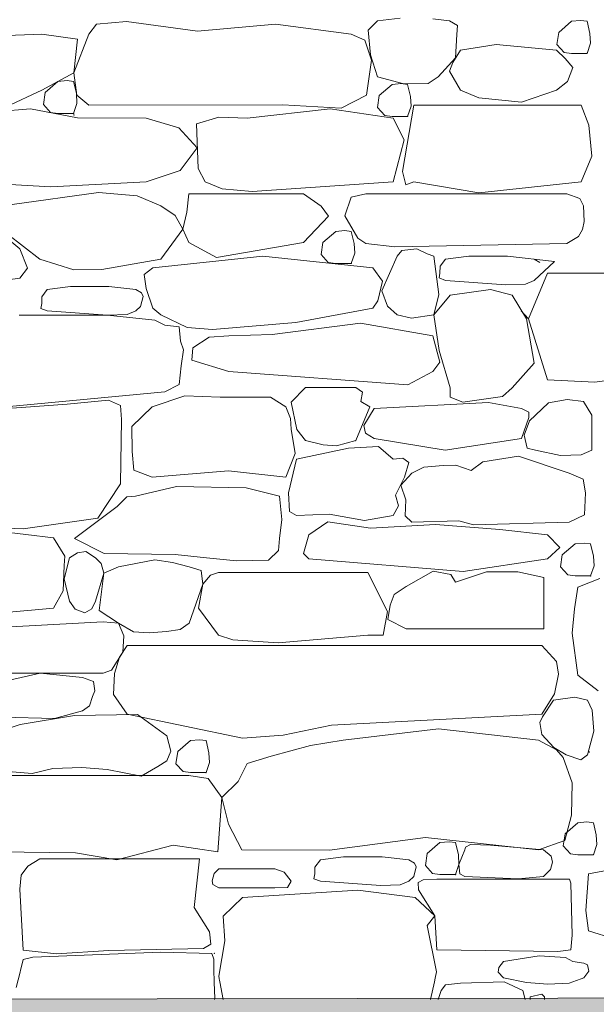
# Model space of a CAD drawing. Header units: millimetres. Extents: x -25516 to 3801, y -6942 to 11332.
# Tile 5 of 33: x -20273 to -19098, y 385 to 2392. Entities that reach past the tile are written whole.
import ezdxf

# ---------------------------------------------------------------- set-up
doc = ezdxf.new("R2010")
doc.units = ezdxf.units.MM
doc.header["$MEASUREMENT"] = 0
doc.linetypes.add('Wipeout_Contour', pattern=[1000, 0, -1000])
for name, color, linetype in [('POHLED ZÁPADNÍ_1_Konstrukce - krov', 7, 'Continuous'), ('POHLED ZÁPADNÍ_1_Situace - terén', 7, 'Continuous'), ('POHLED ZÁPADNÍ_1_Výplně - Povrchové', 7, 'Continuous'), ('POHLED ZÁPADNÍ_1_Výplně – Řezové', 7, 'Continuous')]:
    doc.layers.add(name, color=color, linetype=linetype)

# ---------------------------------------------------------------- blocks, each defined once
blk = doc.blocks.new('*X2', base_point=(-25798.9, -9432.9))
at = {"layer": 'POHLED ZÁPADNÍ_1_Výplně - Povrchové', "color": 253, "linetype": 'Continuous', "lineweight": 13}
for p, q in [((-20054.9, 2388.1), (-20116.1, 2382.4)), ((-19910.5, 2368.6), (-20054.9, 2388.1)), ((-19543.9, 2389.7), (-19562.8, 2370.2)), ((-19497.8, 2394.6), (-19543.9, 2389.7)), ((-19397.2, 2389.7), (-19430.8, 2393.4)), ((-19380.9, 2379.9), (-19397.2, 2389.7)), ((-19148.8, 2388.4), (-19174.8, 2365.7)), ((-19130.3, 2390), (-19148.8, 2388.4)), ((-19117.1, 2388.4), (-19130.3, 2390)), ((-19111.3, 2363.3), (-19117.1, 2388.4)), ((-20116.1, 2382.4), (-20131.5, 2362.3)), ((-19751.9, 2382.8), (-19910.5, 2368.6)), ((-19597.3, 2362.3), (-19751.9, 2382.8)), ((-19562.8, 2370.2), (-19557.8, 2320)), ((-19382, 2361.3), (-19380.9, 2379.9)), ((-20227.8, 2362.3), (-20414.3, 2354.4)), ((-20154.9, 2351.7), (-20227.8, 2362.3)), ((-20131.5, 2362.3), (-20162.3, 2283.4)), ((-20162.3, 2283.4), (-20154.9, 2351.7)), ((-19569.6, 2349.9), (-19597.3, 2362.3)), ((-19556.2, 2309.4), (-19569.6, 2349.9)), ((-19384.8, 2314.3), (-19382, 2361.3)), ((-19174.8, 2365.7), (-19178.5, 2341.2)), ((-19110.1, 2343.7), (-19111.3, 2363.3)), ((-19374.5, 2329.9), (-19390.7, 2304.4)), ((-19302, 2341.1), (-19374.5, 2329.9)), ((-19179.6, 2329.9), (-19302, 2341.1)), ((-19161.8, 2312.8), (-19179.6, 2329.9)), ((-19178.5, 2341.2), (-19163.8, 2325)), ((-19117.1, 2323), (-19110.1, 2343.7)), ((-19566.1, 2237.9), (-19556.2, 2309.4)), ((-19557.8, 2320), (-19543.9, 2275.5)), ((-19420.4, 2275.5), (-19384.8, 2314.3)), ((-19163.8, 2325), (-19148.8, 2323)), ((-19145.7, 2294.5), (-19161.8, 2312.8)), ((-19148.8, 2323), (-19117.1, 2323)), ((-19390.7, 2304.4), (-19397.2, 2286.5)), ((-19157.2, 2265.8), (-19145.7, 2294.5)), ((-20227.8, 2248.1), (-20162.3, 2283.4)), ((-20176.1, 2267.5), (-20194.6, 2265.8)), ((-20162.7, 2265.8), (-20176.1, 2267.5)), ((-20162.3, 2283.4), (-20156.2, 2237.6)), ((-19543.9, 2275.5), (-19490.4, 2261.2)), ((-19440.5, 2261.8), (-19420.4, 2275.5)), ((-19397.2, 2286.5), (-19374.5, 2248.1)), ((-20300.1, 2214.4), (-20227.8, 2248.1)), ((-20194.6, 2265.8), (-20220.6, 2243.2)), ((-20157.2, 2241.7), (-20162.7, 2265.8)), ((-19514.1, 2259.9), (-19540.2, 2237.3)), ((-19495.7, 2261.6), (-19514.1, 2259.9)), ((-19482.5, 2259.9), (-19495.7, 2261.6)), ((-19490.4, 2261.2), (-19440.5, 2261.8)), ((-19476.7, 2234.9), (-19482.5, 2259.9)), ((-19374.5, 2248.1), (-19337.2, 2232.6)), ((-19250.8, 2223.8), (-19179.6, 2248.1)), ((-19179.6, 2248.1), (-19157.2, 2265.8)), ((-20220.6, 2243.2), (-20224.3, 2218.7)), ((-20155.9, 2221.1), (-20157.2, 2241.7)), ((-20156.2, 2237.6), (-20131.5, 2217.7)), ((-19617.7, 2211.2), (-19566.1, 2237.9)), ((-19540.2, 2237.3), (-19543.9, 2212.8)), ((-19475.5, 2215.2), (-19476.7, 2234.9)), ((-19337.2, 2232.6), (-19250.8, 2223.8)), ((-20250.6, 2210), (-20487.9, 2190.7)), ((-20155.1, 2191.7), (-20250.6, 2210)), ((-20224.3, 2218.7), (-20209.6, 2202.4)), ((-20162.9, 2200.5), (-20155.9, 2221.1)), ((-20131.5, 2217.7), (-19736.6, 2218.4)), ((-19639.9, 2210), (-19809.3, 2190.7)), ((-19736.6, 2218.4), (-19617.7, 2211.2)), ((-19511.7, 2190.7), (-19639.9, 2210)), ((-19543.9, 2212.8), (-19529.1, 2196.5)), ((-19470.1, 2217.7), (-19493.1, 2082.4)), ((-19482.5, 2194.6), (-19475.5, 2215.2)), ((-19129, 2217.7), (-19470.1, 2217.7)), ((-19113.2, 2176.8), (-19129, 2217.7)), ((-20209.6, 2202.4), (-20194.6, 2200.5)), ((-20194.6, 2200.5), (-20162.9, 2200.5)), ((-20014.9, 2190.7), (-20155.1, 2191.7)), ((-19948.7, 2171.4), (-20014.9, 2190.7)), ((-19866.9, 2193.2), (-19912.8, 2179.5)), ((-19809.3, 2190.7), (-19866.9, 2193.2)), ((-19529.1, 2196.5), (-19514.1, 2194.6)), ((-19514.1, 2194.6), (-19482.5, 2194.6)), ((-19489.3, 2147), (-19511.7, 2190.7)), ((-19911.2, 2130.5), (-19948.7, 2171.4)), ((-19912.8, 2179.5), (-19909.3, 2088.5)), ((-19107.1, 2113.3), (-19113.2, 2176.8)), ((-19945.6, 2084.3), (-19911.2, 2130.5)), ((-19511.7, 2061.3), (-19489.3, 2147)), ((-19129, 2061.3), (-19107.1, 2113.3)), ((-19909.3, 2088.5), (-19894.8, 2061.3)), ((-20014.9, 2061.3), (-19945.6, 2084.3)), ((-19493.1, 2082.4), (-19485.9, 2054.9)), ((-20403.5, 2061.3), (-20209.4, 2051.4)), ((-20209.4, 2051.4), (-20014.9, 2061.3)), ((-19894.8, 2061.3), (-19860.4, 2047.2)), ((-19860.4, 2047.2), (-19799.3, 2041.9)), ((-19799.3, 2041.9), (-19511.7, 2061.3)), ((-19485.9, 2054.9), (-19470.1, 2061.3)), ((-19470.1, 2061.3), (-19337.6, 2038.8)), ((-19337.6, 2038.8), (-19129, 2061.3)), ((-20112.3, 2039.2), (-20288.2, 2014.8)), ((-20033.5, 2032.7), (-20112.3, 2039.2)), ((-19984.8, 2012.1), (-20033.5, 2032.7)), ((-19928.2, 2036.9), (-19931.9, 1999.5)), ((-19694.6, 2036.9), (-19928.2, 2036.9)), ((-19658.6, 2011.7), (-19694.6, 2036.9)), ((-19597.7, 2030.2), (-19610.5, 1992.3)), ((-19567.8, 2036.9), (-19597.7, 2030.2)), ((-19157.9, 2036.9), (-19567.8, 2036.9)), ((-19132, 2027.1), (-19157.9, 2036.9)), ((-19124.4, 2012.1), (-19132, 2027.1)), ((-19956, 1993), (-19984.8, 2012.1)), ((-19643.7, 1991.4), (-19658.6, 2011.7)), ((-19123.2, 1980.4), (-19124.4, 2012.1)), ((-19940.3, 1964.7), (-19956, 1993)), ((-19931.9, 1999.5), (-19940.3, 1964.7)), ((-19694.6, 1937.7), (-19643.7, 1991.4)), ((-19610.5, 1992.3), (-19584, 1946.3)), ((-20272.4, 1924.8), (-20337.4, 1978.8)), ((-19126.6, 1963.9), (-19123.2, 1980.4)), ((-20298, 1955.1), (-20231.8, 1903.6)), ((-19984.8, 1903.6), (-19940.3, 1964.7)), ((-19940.3, 1964.7), (-19928.2, 1937.7)), ((-19629, 1960.3), (-19655, 1937.7)), ((-19610.6, 1962), (-19629, 1960.3)), ((-19597.3, 1960.3), (-19610.6, 1962)), ((-19591.5, 1935.3), (-19597.3, 1960.3)), ((-19157.9, 1935.9), (-19134.2, 1950)), ((-19134.2, 1950), (-19126.6, 1963.9)), ((-19928.2, 1937.7), (-19871.5, 1907.3)), ((-19871.5, 1907.3), (-19694.6, 1937.7)), ((-19655, 1937.7), (-19658.7, 1913.2)), ((-19590.3, 1915.6), (-19591.5, 1935.3)), ((-19584, 1946.3), (-19567.8, 1935.9)), ((-19567.8, 1935.9), (-19508.7, 1928.7)), ((-19508.7, 1928.7), (-19157.9, 1935.9)), ((-20256.4, 1885.2), (-20272.4, 1924.8)), ((-19777.1, 1910), (-20001.4, 1885.7)), ((-19553.2, 1885.7), (-19777.1, 1910)), ((-19658.7, 1913.2), (-19644, 1896.9)), ((-19597.3, 1895), (-19590.3, 1915.6)), ((-19503.7, 1909.5), (-19535.2, 1838.9)), ((-19494.2, 1921.1), (-19503.7, 1909.5)), ((-19464, 1924.8), (-19494.2, 1921.1)), ((-19442.8, 1914.7), (-19464, 1924.8)), ((-19429.1, 1909.5), (-19442.8, 1914.7)), ((-19418.9, 1831.6), (-19429.1, 1909.5)), ((-19357.8, 1909.8), (-19405.1, 1903.6)), ((-19320.3, 1910), (-19357.8, 1909.8)), ((-19279.4, 1909.7), (-19320.3, 1910)), ((-19183.6, 1899), (-19279.4, 1909.7)), ((-20231.8, 1903.6), (-20162.3, 1882.1)), ((-20105, 1882.9), (-19984.8, 1903.6)), ((-19644, 1896.9), (-19629, 1895)), ((-19629, 1895), (-19597.3, 1895)), ((-19416.2, 1889.1), (-19416.6, 1875.1)), ((-19405.1, 1903.6), (-19416.2, 1889.1)), ((-19213.1, 1897.1), (-19224.8, 1903.6)), ((-19224.8, 1860.4), (-19183.6, 1899)), ((-20272.4, 1864.9), (-20256.4, 1885.2)), ((-20162.3, 1882.1), (-20105, 1882.9)), ((-20001.4, 1885.7), (-20019, 1872.1)), ((-20019, 1872.1), (-20014.9, 1844)), ((-19533.9, 1858.8), (-19553.2, 1885.7)), ((-19416.6, 1875.1), (-19418.4, 1865.3)), ((-19197.5, 1875.1), (-19236.6, 1782.2)), ((-19065.7, 1875.1), (-19197.5, 1875.1)), ((-20436.8, 1843.5), (-20272.4, 1864.9)), ((-20169, 1847.8), (-20216.3, 1841.6)), ((-20131.5, 1848), (-20169, 1847.8)), ((-20090.7, 1847.7), (-20131.5, 1848)), ((-20036.1, 1841.6), (-20090.7, 1847.7)), ((-19543.2, 1818.9), (-19533.9, 1858.8)), ((-19418.4, 1865.3), (-19405.1, 1860.4)), ((-19405.1, 1860.4), (-19282.2, 1851.4)), ((-19282.2, 1851.4), (-19242.7, 1852.9)), ((-19242.7, 1852.9), (-19224.8, 1860.4)), ((-20227.4, 1827), (-20227.8, 1813.1)), ((-20216.3, 1841.6), (-20227.4, 1827)), ((-20024.3, 1835.1), (-20036.1, 1841.6)), ((-20026.2, 1807.5), (-20020.9, 1827.4)), ((-20020.9, 1827.4), (-20024.3, 1835.1)), ((-20014.9, 1844), (-20001.4, 1803.9)), ((-19535.2, 1838.9), (-19523.5, 1808.2)), ((-19429.1, 1790), (-19418.9, 1831.6)), ((-19395.5, 1830.3), (-19429.1, 1790)), ((-19314, 1842.1), (-19395.5, 1830.3)), ((-19269.4, 1830.3), (-19314, 1842.1)), ((-19240.1, 1782.1), (-19269.4, 1830.3)), ((-20227.8, 1813.1), (-20229.6, 1803.2)), ((-20036.1, 1798.3), (-20026.2, 1807.5)), ((-19553.2, 1803.9), (-19543.2, 1818.9)), ((-19523.5, 1808.2), (-19503.7, 1790)), ((-20093.4, 1789.3), (-20273.7, 1789.5)), ((-20229.6, 1803.2), (-20216.3, 1798.3)), ((-20216.3, 1798.3), (-20093.4, 1789.3)), ((-20093.4, 1789.3), (-20054, 1790.9)), ((-19997.5, 1779.4), (-20093.4, 1789.3)), ((-20054, 1790.9), (-20036.1, 1798.3)), ((-20001.4, 1803.9), (-19984.8, 1790.1)), ((-19984.8, 1790.1), (-19931.3, 1764.6)), ((-19710.1, 1774.7), (-19553.2, 1803.9)), ((-19503.7, 1790), (-19474.4, 1783.6)), ((-19474.4, 1783.6), (-19429.1, 1790)), ((-19429.1, 1790), (-19418, 1717.5)), ((-19251.4, 1798.4), (-19236.6, 1782.2)), ((-19977, 1769.5), (-19997.5, 1779.4)), ((-19947.7, 1765.9), (-19977, 1769.5)), ((-19944.8, 1736.3), (-19947.7, 1765.9)), ((-19879.6, 1760.5), (-19710.1, 1774.7)), ((-19578.3, 1773.4), (-19758.2, 1750.3)), ((-19431.1, 1747.1), (-19578.3, 1773.4)), ((-19224.8, 1692), (-19240.1, 1782.1)), ((-19236.6, 1782.2), (-19197.5, 1657.9)), ((-19931.3, 1764.6), (-19879.6, 1760.5)), ((-19846.3, 1747.1), (-19886.7, 1744.6)), ((-19758.2, 1750.3), (-19846.3, 1747.1)), ((-19416.6, 1693.7), (-19431.1, 1747.1)), ((-19938.8, 1719.2), (-19944.8, 1736.3)), ((-19886.7, 1744.6), (-19919.9, 1723.3)), ((-19943.6, 1686.6), (-19938.8, 1719.2)), ((-19919.9, 1723.3), (-19921.9, 1698)), ((-19418, 1717.5), (-19395.5, 1641.5)), ((-19947.9, 1648.1), (-19943.6, 1686.6)), ((-19921.9, 1698), (-19846.3, 1674.5)), ((-19431.1, 1674.5), (-19416.6, 1693.7)), ((-19269.4, 1641.5), (-19224.8, 1692)), ((-19846.3, 1674.5), (-19482.2, 1647.4)), ((-19482.2, 1647.4), (-19431.1, 1674.5)), ((-19977, 1633.6), (-19947.9, 1648.1)), ((-19197.5, 1657.9), (-19101.2, 1653.3)), ((-19101.2, 1653.3), (-19065.7, 1657.9)), ((-20301, 1602.9), (-19977, 1633.6)), ((-19936, 1625.5), (-20002.8, 1602.5)), ((-19864.6, 1622.4), (-19936, 1625.5)), ((-19690.5, 1642.1), (-19719.8, 1612.1)), ((-19588.2, 1642.1), (-19690.5, 1642.1)), ((-19574.3, 1632.5), (-19588.2, 1642.1)), ((-19577.5, 1613.3), (-19574.3, 1632.5)), ((-19395.5, 1641.5), (-19396.1, 1622.6)), ((-19289.2, 1623.6), (-19269.4, 1641.5)), ((-20175.8, 1608.3), (-20355.7, 1594.8)), ((-20091.7, 1616.6), (-20175.8, 1608.3)), ((-20067.1, 1605.7), (-20091.7, 1616.6)), ((-20065.5, 1576.8), (-20067.1, 1605.7)), ((-19761.8, 1622.4), (-19864.6, 1622.4)), ((-19730.8, 1602.5), (-19761.8, 1622.4)), ((-19719.8, 1612.1), (-19708, 1556.6)), ((-19559.4, 1602.7), (-19577.5, 1613.3)), ((-19317.6, 1611.9), (-19550.6, 1599.2)), ((-19396.1, 1622.6), (-19369.7, 1612.4)), ((-19369.7, 1612.4), (-19289.2, 1623.6)), ((-19250.3, 1599.2), (-19317.6, 1611.9)), ((-19195.9, 1610.7), (-19221.9, 1586)), ((-19157.3, 1618), (-19195.9, 1610.7)), ((-19124.1, 1613.6), (-19157.3, 1618)), ((-19107, 1586), (-19124.1, 1613.6)), ((-20002.8, 1602.5), (-20044.5, 1562.4)), ((-19721.3, 1579), (-19730.8, 1602.5)), ((-19588.2, 1533.9), (-19559.4, 1602.7)), ((-19550.6, 1599.2), (-19571.8, 1564.6)), ((-19235.7, 1591.8), (-19250.3, 1599.2)), ((-19235.7, 1580.9), (-19235.7, 1591.8)), ((-19221.9, 1586), (-19234, 1574.5)), ((-19107, 1514.7), (-19107, 1586)), ((-20067.3, 1445.5), (-20065.5, 1576.8)), ((-19719.8, 1557.5), (-19721.3, 1579)), ((-19250.3, 1538.5), (-19235.7, 1580.9)), ((-19234, 1574.5), (-19245.1, 1545.2)), ((-20044.5, 1562.4), (-20043.5, 1511.7)), ((-19711.7, 1507.9), (-19719.8, 1557.5)), ((-19708, 1556.6), (-19690.5, 1533.9)), ((-19571.8, 1564.6), (-19568.3, 1548.9)), ((-19568.3, 1548.9), (-19550.6, 1538.5)), ((-19245.1, 1545.2), (-19238.7, 1518.4)), ((-19690.5, 1533.9), (-19654.8, 1525.1)), ((-19654.8, 1525.1), (-19627, 1523.4)), ((-19627, 1523.4), (-19588.2, 1533.9)), ((-19550.6, 1538.5), (-19406.2, 1514.6)), ((-19406.2, 1514.6), (-19250.3, 1538.5)), ((-20043.5, 1511.7), (-20040.3, 1473.4)), ((-19730.8, 1459.3), (-19711.7, 1507.9)), ((-19602.9, 1518.4), (-19709, 1496.3)), ((-19541.6, 1521.9), (-19602.9, 1518.4)), ((-19511.7, 1496.3), (-19541.6, 1521.9)), ((-19238.7, 1518.4), (-19221.9, 1514.7)), ((-19221.9, 1514.7), (-19171, 1503.9)), ((-19171, 1503.9), (-19129, 1505.1)), ((-19129, 1505.1), (-19107, 1514.7)), ((-19709, 1496.3), (-19724.9, 1427.8)), ((-19492.2, 1498.2), (-19511.7, 1496.3)), ((-19479.9, 1489.3), (-19492.2, 1498.2)), ((-19489, 1459.6), (-19479.9, 1489.3)), ((-19329.3, 1490.8), (-19353.3, 1472.7)), ((-19257, 1502.2), (-19329.3, 1490.8)), ((-19153.2, 1467.9), (-19257, 1502.2)), ((-20040.3, 1473.4), (-20002.8, 1459.3)), ((-20002.8, 1459.3), (-19847.2, 1472.6)), ((-19847.2, 1472.6), (-19730.8, 1459.3)), ((-19474, 1467.9), (-19496.5, 1443.3)), ((-19449.5, 1480), (-19474, 1467.9)), ((-19410.2, 1483.1), (-19449.5, 1480)), ((-19384.6, 1483.9), (-19410.2, 1483.1)), ((-19353.3, 1472.7), (-19384.6, 1483.9)), ((-19125.2, 1455.3), (-19153.2, 1467.9)), ((-20113.1, 1375.9), (-20067.3, 1445.5)), ((-19507.1, 1422.9), (-19489, 1459.6)), ((-19120, 1427.2), (-19125.2, 1455.3)), ((-19953.1, 1440.4), (-20036.9, 1421)), ((-19811.1, 1437.8), (-19953.1, 1440.4)), ((-19743.3, 1421), (-19811.1, 1437.8)), ((-19724.9, 1427.8), (-19723.2, 1389.7)), ((-19496.5, 1443.3), (-19485.9, 1413.2)), ((-19122.3, 1382.6), (-19120, 1427.2)), ((-20054.1, 1419.2), (-20074.2, 1399.5)), ((-20036.9, 1421), (-20054.1, 1419.2)), ((-19738.7, 1373.1), (-19743.3, 1421)), ((-19500.9, 1400.9), (-19507.1, 1422.9)), ((-19485.9, 1413.2), (-19487.3, 1380.6)), ((-20074.2, 1399.5), (-20161.2, 1334.5)), ((-19723.2, 1389.7), (-19709, 1381.4)), ((-19511.7, 1381.4), (-19500.9, 1400.9)), ((-20265.5, 1354.3), (-20113.1, 1375.9)), ((-19743.3, 1334.5), (-19738.7, 1373.1)), ((-19709, 1381.4), (-19642.5, 1383.7)), ((-19644.9, 1368.5), (-19683.9, 1341.8)), ((-19558, 1355.4), (-19644.9, 1368.5)), ((-19642.5, 1383.7), (-19570.4, 1371.1)), ((-19570.4, 1371.1), (-19511.7, 1381.4)), ((-19487.3, 1380.6), (-19474, 1367.5)), ((-19474, 1367.5), (-19378, 1370.5)), ((-19378, 1370.5), (-19348.1, 1362.3)), ((-19348.1, 1362.3), (-19153.2, 1367.5)), ((-19153.2, 1367.5), (-19122.3, 1382.6)), ((-20203.4, 1335.9), (-20380.9, 1356.5)), ((-20364.3, 1358.1), (-20265.5, 1354.3)), ((-19425.6, 1362.7), (-19558, 1355.4)), ((-19294.4, 1352.8), (-19425.6, 1362.7)), ((-19197.5, 1341.8), (-19294.4, 1352.8)), ((-20180.8, 1298.1), (-20203.4, 1335.9)), ((-20161.2, 1334.5), (-20100.2, 1303.6)), ((-19745.2, 1310.1), (-19743.3, 1334.5)), ((-19683.9, 1341.8), (-19694.6, 1304.1)), ((-19172.7, 1316.4), (-19197.5, 1341.8)), ((-19123, 1325.2), (-19141.5, 1323.6)), ((-19109.8, 1323.6), (-19123, 1325.2)), ((-20154.9, 1305.5), (-20171.1, 1294.9)), ((-20137.9, 1307.9), (-20154.9, 1305.5)), ((-20118.3, 1294.9), (-20137.9, 1307.9)), ((-19765.6, 1290.1), (-19745.2, 1310.1)), ((-19197.5, 1293), (-19172.7, 1316.4)), ((-19141.5, 1323.6), (-19167.5, 1301)), ((-19104, 1298.6), (-19109.8, 1323.6)), ((-20181.7, 1279.5), (-20180.8, 1298.1)), ((-20171.1, 1294.9), (-20181.7, 1251.9)), ((-20106.6, 1283.2), (-20118.3, 1294.9)), ((-20100.2, 1303.6), (-19956.2, 1301.6)), ((-19997.6, 1290.8), (-20071.4, 1276.5)), ((-19961.1, 1285.5), (-19997.6, 1290.8)), ((-19927.5, 1276.5), (-19961.1, 1285.5)), ((-19956.2, 1301.6), (-19892.4, 1295.3)), ((-19892.4, 1295.3), (-19831.1, 1289)), ((-19831.1, 1289), (-19765.6, 1290.1)), ((-19694.6, 1304.1), (-19683.9, 1293)), ((-19683.9, 1293), (-19369.1, 1267.2)), ((-19369.1, 1267.2), (-19197.5, 1293)), ((-19167.5, 1301), (-19171.2, 1276.5)), ((-19102.8, 1278.9), (-19104, 1298.6)), ((-20184.1, 1228.1), (-20181.7, 1279.5)), ((-20101.4, 1264), (-20106.6, 1283.2)), ((-20071.4, 1276.5), (-20101.4, 1264)), ((-19903.1, 1269), (-19927.5, 1276.5)), ((-19899.5, 1241.1), (-19903.1, 1269)), ((-19867.4, 1265.2), (-19884, 1259.9)), ((-19563.8, 1265.2), (-19867.4, 1265.2)), ((-19523.7, 1185.9), (-19563.8, 1265.2)), ((-19430.3, 1267.8), (-19485.3, 1236.8)), ((-19394.3, 1260.9), (-19430.3, 1267.8)), ((-19322.1, 1266.6), (-19385.1, 1245.2)), ((-19258, 1266.3), (-19322.1, 1266.6)), ((-19205, 1254.9), (-19258, 1266.3)), ((-19171.2, 1276.5), (-19156.5, 1260.2)), ((-19109.8, 1258.3), (-19102.8, 1278.9)), ((-20181.7, 1251.9), (-20171.1, 1206.5)), ((-20118.3, 1206.5), (-20101.4, 1264)), ((-20101.4, 1264), (-20110.8, 1187.9)), ((-19884, 1259.9), (-19899.5, 1241.1)), ((-19385.1, 1245.2), (-19394.3, 1260.9)), ((-19205, 1150.4), (-19205, 1254.9)), ((-19156.5, 1260.2), (-19141.5, 1258.3)), ((-19141.5, 1258.3), (-19109.8, 1258.3)), ((-19091, 1252.7), (-19135.9, 1235.5)), ((-20203.4, 1192.6), (-20184.1, 1228.1)), ((-19927.5, 1161.6), (-19899.5, 1241.1)), ((-19899.5, 1241.1), (-19908.4, 1192.2)), ((-19485.3, 1236.8), (-19509.6, 1220.3)), ((-19135.9, 1235.5), (-19142.4, 1191.2)), ((-20171.1, 1206.5), (-20159.8, 1190.6)), ((-20125.4, 1190.9), (-20118.3, 1206.5)), ((-19509.6, 1220.3), (-19517.9, 1198.5)), ((-20343, 1179.9), (-20203.4, 1192.6)), ((-20159.8, 1190.6), (-20140.1, 1183.1)), ((-20140.1, 1183.1), (-20125.4, 1190.9)), ((-20110.8, 1187.9), (-20071.4, 1161.6)), ((-19908.4, 1192.2), (-19867.4, 1137.2)), ((-19532, 1137.2), (-19523.7, 1185.9)), ((-19517.9, 1198.5), (-19523.1, 1169.6)), ((-19142.4, 1191.2), (-19147.4, 1141.4)), ((-20102.4, 1164.9), (-20612, 1136.5)), ((-20071.4, 1161.6), (-20102.4, 1164.9)), ((-19523.1, 1169.6), (-19485.3, 1150.4)), ((-20060.2, 1135.9), (-20071.4, 1161.6)), ((-20071.4, 1161.6), (-20041.1, 1143.9)), ((-20041.1, 1143.9), (-20009.2, 1142.4)), ((-20009.2, 1142.4), (-19973.6, 1144.9)), ((-19973.6, 1144.9), (-19945.5, 1149.3)), ((-19945.5, 1149.3), (-19927.5, 1161.6)), ((-19485.3, 1150.4), (-19205, 1150.4)), ((-20062.2, 1102.9), (-20060.2, 1135.9)), ((-19867.4, 1137.2), (-19838.3, 1127.8)), ((-19838.3, 1127.8), (-19746.4, 1121.8)), ((-19746.4, 1121.8), (-19563.8, 1137.2)), ((-19563.8, 1137.2), (-19532, 1137.2)), ((-19147.4, 1141.4), (-19135.9, 1056)), ((-20053.6, 1116.7), (-20069.4, 1092.3)), ((-19209.3, 1116.7), (-20053.6, 1116.7)), ((-19179.6, 1083.7), (-19209.3, 1116.7)), ((-20085.8, 1066.2), (-20062.2, 1102.9)), ((-20069.4, 1092.3), (-20079.3, 1059.3)), ((-19175, 1058), (-19179.6, 1083.7)), ((-20102.4, 1059.9), (-20085.8, 1066.2)), ((-20612, 1059.9), (-20102.4, 1059.9)), ((-20231, 1059.7), (-20308.4, 1042.6)), ((-20144.7, 1051.1), (-20231, 1059.7)), ((-20122.5, 1043.2), (-20144.7, 1051.1)), ((-20079.3, 1059.3), (-20081.3, 1016.4)), ((-19183.6, 1017.7), (-19175, 1058)), ((-19135.9, 1056), (-19094.6, 1024.1)), ((-20124.1, 1012.3), (-20119.3, 1024.3)), ((-20119.3, 1024.3), (-20122.5, 1043.2)), ((-20130.4, 993.3), (-20124.1, 1012.3)), ((-20081.3, 1016.4), (-20053.6, 976.1)), ((-19209.3, 976.1), (-19183.6, 1017.7)), ((-19185.2, 1005.2), (-19208.1, 971)), ((-19142, 1010.9), (-19185.2, 1005.2)), ((-19116.3, 1005.2), (-19142, 1010.9)), ((-19106.8, 984.6), (-19116.3, 1005.2)), ((-20201.7, 967.6), (-20144.7, 983.4)), ((-20144.7, 983.4), (-20130.4, 993.3)), ((-19103, 941.9), (-19106.8, 984.6)), ((-20308.4, 970.2), (-20201.7, 967.6)), ((-20160.7, 973.5), (-20271.4, 955.1)), ((-20032.5, 975.9), (-20160.7, 973.5)), ((-20053.6, 976.1), (-19819, 927.5)), ((-19973, 932.6), (-20032.5, 975.9)), ((-19637.5, 953.9), (-19209.3, 976.1)), ((-19208.1, 971), (-19213, 959.6)), ((-20271.4, 955.1), (-20340.1, 932.6)), ((-19736.1, 933.9), (-19637.5, 953.9)), ((-19419.9, 946.4), (-19614, 923.3)), ((-19215.9, 923.3), (-19419.9, 946.4)), ((-19213, 959.6), (-19209.1, 934.9)), ((-19964.7, 901.1), (-19973, 932.6)), ((-19906.3, 924.3), (-19924.7, 922.7)), ((-19893, 922.7), (-19906.3, 924.3)), ((-19819, 927.5), (-19736.1, 933.9)), ((-19614, 923.3), (-19680.6, 912.7)), ((-19179.6, 903.5), (-19215.9, 923.3)), ((-19209.1, 934.9), (-19184.9, 908.8)), ((-19116.3, 893.5), (-19103, 941.9)), ((-19924.7, 922.7), (-19950.7, 900.1)), ((-19887.3, 897.6), (-19893, 922.7)), ((-19680.6, 912.7), (-19760.5, 891)), ((-19184.9, 908.8), (-19159.6, 893.5)), ((-19165.8, 888.3), (-19179.6, 903.5)), ((-19973, 881.1), (-19964.7, 901.1)), ((-19950.7, 900.1), (-19954.4, 875.5)), ((-19886, 878), (-19887.3, 897.6)), ((-19760.5, 891), (-19809.3, 875.8)), ((-19147.3, 836.2), (-19165.8, 888.3)), ((-19159.6, 893.5), (-19129.5, 883.6)), ((-19129.5, 883.6), (-19116.3, 893.5)), ((-20247.2, 855.7), (-20204.8, 865.5)), ((-20204.8, 865.5), (-20145.9, 867.4)), ((-20145.9, 867.4), (-20094.4, 863.7)), ((-20094.4, 863.7), (-20025.4, 849.9)), ((-20025.4, 849.9), (-19991.4, 869.8)), ((-19991.4, 869.8), (-19973, 881.1)), ((-19954.4, 875.5), (-19939.7, 859.3)), ((-19893, 857.4), (-19886, 878)), ((-19809.3, 875.8), (-19827.8, 839.5)), ((-19928.2, 851.4), (-20373.7, 851.4)), ((-20312.2, 861.2), (-20247.2, 855.7)), ((-19939.7, 859.3), (-19924.7, 857.4)), ((-19888.6, 845.6), (-19928.2, 851.4)), ((-19924.7, 857.4), (-19893, 857.4)), ((-19860.7, 806.6), (-19888.6, 845.6)), ((-19827.8, 839.5), (-19860.7, 806.6)), ((-19148.6, 770.8), (-19147.3, 836.2)), ((-19868.8, 696.2), (-19860.7, 806.6)), ((-19860.7, 806.6), (-19847, 752.3)), ((-19162.5, 718.7), (-19148.6, 770.8)), ((-19847, 752.3), (-19819.9, 700.1)), ((-19135.7, 755.3), (-19161.7, 732.7)), ((-19117.3, 756.9), (-19135.7, 755.3)), ((-19104, 755.3), (-19117.3, 756.9)), ((-19098.3, 730.2), (-19104, 755.3)), ((-19641.7, 699.5), (-19446.3, 725.3)), ((-19446.3, 725.3), (-19215.9, 700.2)), ((-19161.7, 732.7), (-19165.4, 708.1)), ((-19097, 710.6), (-19098.3, 730.2)), ((-20074.8, 679.4), (-19960.1, 709.4)), ((-19960.1, 709.4), (-19868.8, 696.2)), ((-19416.6, 714.8), (-19442.6, 692.2)), ((-19398.1, 716.4), (-19416.6, 714.8)), ((-19384.9, 714.8), (-19398.1, 716.4)), ((-19379.1, 689.7), (-19384.9, 714.8)), ((-19364.3, 705.5), (-19366.1, 700.2)), ((-19354.7, 711.1), (-19364.3, 705.5)), ((-19313.9, 709.3), (-19354.7, 711.1)), ((-19205.8, 700.2), (-19313.9, 709.3)), ((-19215.9, 700.2), (-19162.5, 718.7)), ((-19165.4, 708.1), (-19150.7, 691.9)), ((-19104, 689.9), (-19097, 710.6)), ((-20373.7, 696.2), (-20159.1, 694.1)), ((-20159.1, 694.1), (-20074.8, 679.4)), ((-19819.9, 700.1), (-19641.7, 699.5)), ((-19613, 685.6), (-19660.2, 679.4)), ((-19575.4, 685.8), (-19613, 685.6)), ((-19534.6, 685.5), (-19575.4, 685.8)), ((-19480, 679.4), (-19534.6, 685.5)), ((-19442.6, 692.2), (-19446.3, 667.7)), ((-19377.9, 670.1), (-19379.1, 689.7)), ((-19366.1, 700.2), (-19377.9, 670.1)), ((-19190.4, 686.9), (-19205.8, 700.2)), ((-19187.2, 674.6), (-19190.4, 686.9)), ((-19150.7, 691.9), (-19135.7, 689.9)), ((-19135.7, 689.9), (-19104, 689.9)), ((-20256.3, 666.5), (-20269.4, 648)), ((-20231.8, 681.7), (-20256.3, 666.5)), ((-19906.4, 681.7), (-20231.8, 681.7)), ((-19917.5, 582.5), (-19906.4, 681.7)), ((-19671.3, 664.8), (-19671.8, 650.9)), ((-19660.2, 679.4), (-19671.3, 664.8)), ((-19468.2, 672.9), (-19480, 679.4)), ((-19470.1, 645.4), (-19464.8, 665.2)), ((-19464.8, 665.2), (-19468.2, 672.9)), ((-19446.3, 667.7), (-19431.6, 651.4)), ((-19384.9, 649.5), (-19377.9, 670.1)), ((-19377.9, 670.1), (-19376.3, 651.2)), ((-19191.5, 659.8), (-19187.2, 674.6)), ((-20269.4, 648), (-20272.4, 619.6)), ((-19876.3, 652), (-19880.3, 636.7)), ((-19866.8, 661.3), (-19876.3, 652)), ((-19752.6, 661.3), (-19866.8, 661.3)), ((-19734.1, 654.3), (-19752.6, 661.3)), ((-19719.4, 636.1), (-19734.1, 654.3)), ((-19671.8, 650.9), (-19673.5, 641.1)), ((-19480, 636.1), (-19470.1, 645.4)), ((-19431.6, 651.4), (-19416.6, 649.5)), ((-19416.6, 649.5), (-19384.9, 649.5)), ((-19376.3, 651.2), (-19366.1, 645.4)), ((-19366.1, 645.4), (-19257.5, 640.6)), ((-19257.5, 640.6), (-19205.8, 645.4)), ((-19205.8, 645.4), (-19191.5, 659.8)), ((-19119.2, 576.6), (-19114.1, 651)), ((-19114.1, 651), (-19077.4, 658)), ((-19880.3, 636.7), (-19879.3, 629.3)), ((-19879.3, 629.3), (-19866.8, 622.3)), ((-19866.8, 622.3), (-19752.6, 622.3)), ((-19752.6, 622.3), (-19726.9, 623.2)), ((-19726.9, 623.2), (-19719.4, 636.1)), ((-19673.5, 641.1), (-19660.2, 636.1)), ((-19660.2, 636.1), (-19537.3, 627.1)), ((-19537.3, 627.1), (-19497.9, 628.7)), ((-19497.9, 628.7), (-19480, 636.1)), ((-19451, 638.8), (-19461.3, 633.3)), ((-19461.3, 633.3), (-19460.5, 618.6)), ((-19423.2, 640.1), (-19451, 638.8)), ((-19152.6, 640.1), (-19423.2, 640.1)), ((-19149.8, 631.8), (-19152.6, 640.1)), ((-19147.2, 526), (-19149.8, 631.8)), ((-20272.4, 619.6), (-20265.2, 495.8)), ((-19818.6, 602.5), (-19858.2, 564.9)), ((-19583.6, 617.7), (-19818.6, 602.5)), ((-19467.4, 602.5), (-19583.6, 617.7)), ((-19427, 565.5), (-19467.4, 602.5)), ((-19460.5, 618.6), (-19427, 565.5)), ((-19886.2, 532.5), (-19917.5, 582.5)), ((-19858.2, 564.9), (-19855, 514.7)), ((-19442.9, 545.9), (-19427, 565.5)), ((-19427, 565.5), (-19423.2, 496.2)), ((-19114.1, 535), (-19119.2, 576.6)), ((-19423.4, 451.5), (-19442.9, 545.9)), ((-19883.4, 508), (-19886.2, 532.5)), ((-19150.4, 496.2), (-19147.2, 526)), ((-19114.1, 535), (-19061.9, 518.4)), ((-19898.5, 498.7), (-19883.4, 508)), ((-19855, 514.7), (-19867.2, 442.4)), ((-20265.2, 495.8), (-20197.4, 487.9)), ((-20245.6, 481.4), (-19985.3, 491.5)), ((-20197.4, 487.9), (-20090.9, 495.1)), ((-20090.9, 495.1), (-19898.5, 498.7)), ((-19985.3, 491.5), (-19881.1, 488.7)), ((-19876.9, 477.2), (-19881.1, 488.7)), ((-19423.2, 496.2), (-19176.6, 493.1)), ((-19214.7, 483.7), (-19287.2, 472.5)), ((-19161.2, 480.7), (-19214.7, 483.7)), ((-19176.6, 493.1), (-19150.4, 496.2)), ((-20265.2, 476.4), (-20279.8, 419.1)), ((-20265.2, 476.4), (-20245.6, 481.4)), ((-19877.5, 457.3), (-19876.9, 477.2)), ((-19287.2, 472.5), (-19296.6, 460.3)), ((-19146.1, 472.5), (-19161.2, 480.7)), ((-19123.8, 468.9), (-19146.1, 472.5)), ((-19116.1, 465.6), (-19123.8, 468.9)), ((-19113.5, 452.9), (-19116.1, 465.6)), ((-19875.1, 397.6), (-19877.5, 457.3)), ((-19867.2, 442.4), (-19858, 394.7)), ((-19436, 394.7), (-19423.4, 451.5)), ((-19296.6, 460.3), (-19297.8, 450.6)), ((-19297.8, 450.6), (-19287.2, 438.8)), ((-19123.5, 438.8), (-19113.5, 452.9)), ((-19405.1, 424.9), (-19414, 413.1)), ((-19374.5, 428.5), (-19405.1, 424.9)), ((-19285.9, 431), (-19374.5, 428.5)), ((-19287.2, 438.8), (-19240.2, 429.5)), ((-19247.6, 413.1), (-19285.9, 431)), ((-19240.2, 429.5), (-19197.2, 426.4)), ((-19197.2, 426.4), (-19153.8, 428.2)), ((-19153.8, 428.2), (-19123.5, 438.8)), ((-19414, 413.1), (-19420.5, 394.7)), ((-19243.1, 394.7), (-19247.6, 413.1)), ((-19209.3, 405.5), (-19232.9, 400.2)), ((-19203.7, 400.2), (-19209.3, 405.5)), ((-19875.6, 394.7), (-19875.1, 397.6)), ((-19232.9, 400.2), (-19233.2, 394.7)), ((-19203.5, 394.7), (-19203.7, 400.2))]:
    blk.add_line(p, q, dxfattribs=at)
for p in [(-19117.1, 2323), (-20162.9, 2200.5), (-20162, 2197.3), (-19482.5, 2194.6), (-19597.3, 1895), (-19588.2, 1533.9), (-19109.8, 1258.3), (-19112.3, 899.6), (-19893, 857.4), (-19104, 689.9), (-19384.9, 649.5), (-19876.3, 488.8)]:
    blk.add_point(p, dxfattribs=at)

msp = doc.modelspace()

# ---------------------------------------------------------------- wipeouts: each hides what was drawn before it
at = {"color": 254, "linetype": 'Wipeout_Contour', "lineweight": 0, "ltscale": 85241.11257}
msp.add_wipeout([(-20978.6, 433.7), (-21480.5, 393.8), (-15504.5, 403.5), (-14615.8, 415.3), (-12634.7, 441.7)], dxfattribs=at).dxf.layer = 'POHLED ZÁPADNÍ_1_Výplně - Povrchové'

# ---------------------------------------------------------------- next in the draw order: hatches: boundary and pattern name
at = {"layer": 'POHLED ZÁPADNÍ_1_Výplně – Řezové', "linetype": 'Continuous', "lineweight": 0, "true_color": 0x392b0b}
msp.add_hatch(color=38, dxfattribs=at).paths.add_polyline_path([(-23665.6, 390.3), (-25515.5, 410.3), (-25515.5, -2550), (-10974.2, -2550), (-10974.2, 450), (-12006.7, 450), (-15504.5, 403.5)])

# ---------------------------------------------------------------- next in the draw order: linework, layer by layer
at = {"layer": 'POHLED ZÁPADNÍ_1_Situace - terén', "color": 251, "linetype": 'Continuous', "lineweight": 20, "true_color": 0x6a6a6a, "flags": 128}
msp.add_lwpolyline([(-25515.5, 410.3), (-23665.6, 390.3), (-15504.5, 403.5), (-12006.7, 450), (-10974.2, 450)], dxfattribs=at)

# ---------------------------------------------------------------- next in the draw order: wipeouts: each hides what was drawn before it
at = {"color": 254, "linetype": 'Wipeout_Contour', "lineweight": 0, "ltscale": 299864.801757}
msp.add_wipeout([(-10999.7, 3180), (-20988.7, 3180), (-20988.7, 3073.5), (-20901.5, 3069.7), (-20903.6, 3019.4), (-20671.3, 3019.4), (-20684.7, 2969.4), (-20721.2, 2932.8), (-20771.1, 2919.4), (-20908, 2919.4), (-20910.2, 2870), (-20978.6, 2870), (-20978.6, 433.7), (-12634.7, 441.7), (-12006.7, 450), (-10999.7, 450)], dxfattribs=at).dxf.layer = 'POHLED ZÁPADNÍ_1_Výplně - Povrchové'

# ---------------------------------------------------------------- next in the draw order: block references
at = {"layer": 'POHLED ZÁPADNÍ_1_Konstrukce - krov', "color": 9, "linetype": 'Continuous', "lineweight": 13}
msp.add_blockref('*X2', (-25798.9, -9432.9), dxfattribs=at)

doc.saveas('drawing.dxf')
